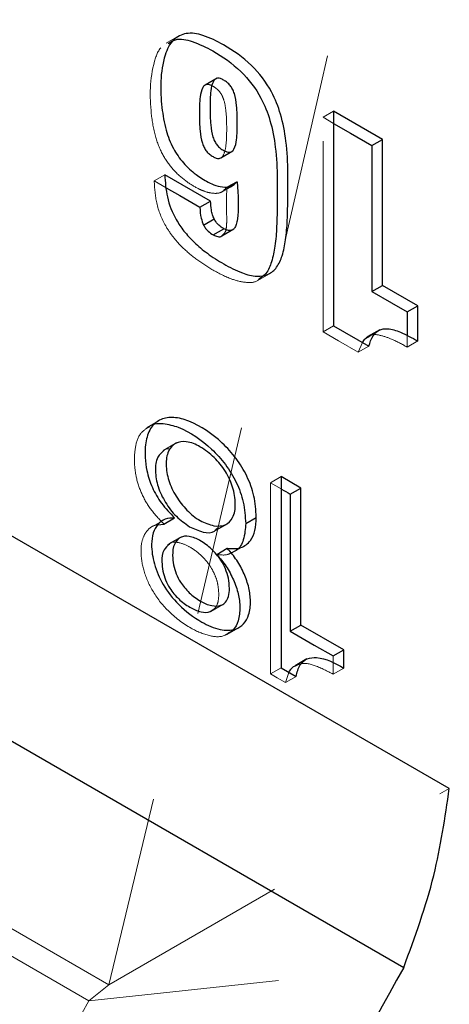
# Model space of a CAD drawing. Header units: inches. Extents: x 0.1 to 87.3, y 0.1 to 33.9.
# Tile 62 of 140: x 36.075 to 36.3, y 7.426 to 7.942. Entities that reach past the tile are written whole.
import ezdxf

# ---------------------------------------------------------------- set-up
doc = ezdxf.new("R2010")
doc.units = ezdxf.units.IN
doc.header["$MEASUREMENT"] = 0
doc.linetypes.add('HIDDEN', pattern=[0.075, 0.05, -0.025])

msp = doc.modelspace()

# ---------------------------------------------------------------- linework, layer by layer
at = {"color": 7, "linetype": 'HIDDEN', "lineweight": 18}
for p, q in [((36.158365, 7.933958), (36.151405, 7.929941)), ((36.158365, 7.933958), (36.151405, 7.929941)), ((36.171734, 7.908023), (36.171038, 7.907622)), ((36.171734, 7.908023), (36.171038, 7.907622)), ((36.23347, 7.891112), (36.239038, 7.894327)), ((36.23347, 7.891112), (36.239038, 7.894327)), ((36.23347, 7.891112), (36.239038, 7.887898)), ((36.23347, 7.778634), (36.23347, 7.891112)), ((36.23347, 7.891112), (36.239038, 7.887898)), ((36.23347, 7.778634), (36.23347, 7.891112)), ((36.179331, 7.869451), (36.180027, 7.869853)), ((36.179331, 7.869451), (36.180027, 7.869853)), ((36.145069, 7.857802), (36.150637, 7.861016)), ((36.145069, 7.857802), (36.150637, 7.861016)), ((36.145069, 7.857802), (36.151429, 7.854131)), ((36.145069, 7.857802), (36.151429, 7.854131)), ((36.180118, 7.851749), (36.187078, 7.855767)), ((36.180118, 7.851749), (36.187078, 7.855767)), ((36.182751, 7.854149), (36.183821, 7.854767)), ((36.182751, 7.854149), (36.183821, 7.854767)), ((36.183029, 7.853989), (36.188597, 7.857203)), ((36.183029, 7.853989), (36.188597, 7.857203)), ((36.179823, 7.828581), (36.180519, 7.828983)), ((36.179823, 7.828581), (36.180519, 7.828983)), ((36.199322, 7.805643), (36.206281, 7.80966)), ((36.199322, 7.805643), (36.206281, 7.80966)), ((36.23347, 7.778634), (36.239038, 7.781848)), ((36.23347, 7.778634), (36.239038, 7.781848)), ((36.256922, 7.776169), (36.256226, 7.775767)), ((36.256922, 7.776169), (36.256226, 7.775767)), ((36.277482, 7.776717), (36.277482, 7.770711)), ((36.277482, 7.776717), (36.277482, 7.770711)), ((36.254179, 7.773108), (36.251894, 7.767998)), ((36.254179, 7.773108), (36.251894, 7.767998)), ((36.251894, 7.767998), (36.257461, 7.771213)), ((36.251894, 7.767998), (36.257461, 7.771213)), ((36.277482, 7.770711), (36.28305, 7.773925)), ((36.277482, 7.770711), (36.28305, 7.773925)), ((36.148137, 7.732571), (36.141177, 7.728552)), ((36.148137, 7.732571), (36.141177, 7.728552)), ((36.156057, 7.720102), (36.149794, 7.716486)), ((36.156057, 7.720102), (36.149794, 7.716486)), ((36.205913, 7.69961), (36.211481, 7.702823)), ((36.205913, 7.69961), (36.211481, 7.702823)), ((36.205913, 7.69961), (36.211481, 7.696395)), ((36.205913, 7.599447), (36.205913, 7.69961)), ((36.205913, 7.69961), (36.211481, 7.696395)), ((36.205913, 7.599447), (36.205913, 7.69961)), ((36.150297, 7.680252), (36.143337, 7.676234)), ((36.150297, 7.680252), (36.143337, 7.676234)), ((36.121407, 7.436558), (35.704179, 7.677419)), ((36.176698, 7.674288), (36.177394, 7.67469)), ((36.176698, 7.674288), (36.177394, 7.67469)), ((36.177247, 7.674902), (36.178681, 7.6763)), ((36.177247, 7.674902), (36.178681, 7.6763)), ((36.152945, 7.66755), (36.152249, 7.667148)), ((36.152945, 7.66755), (36.152249, 7.667148)), ((36.185975, 7.662815), (36.192935, 7.666832)), ((36.185975, 7.662815), (36.192935, 7.666832)), ((35.720061, 7.653721), (36.110793, 7.428156)), ((36.121407, 7.436558), (35.749897, 7.651026)), ((36.174665, 7.632181), (36.180928, 7.635797)), ((36.174665, 7.632181), (36.180928, 7.635797)), ((35.76419, 7.628246), (36.110793, 7.428156)), ((36.183291, 7.62014), (36.190251, 7.624158)), ((36.183291, 7.62014), (36.190251, 7.624158)), ((36.238819, 7.608844), (36.238819, 7.599249)), ((36.238819, 7.608844), (36.238819, 7.599249)), ((36.205913, 7.599447), (36.211481, 7.602661)), ((36.205913, 7.599447), (36.211481, 7.602661)), ((36.218811, 7.603685), (36.218115, 7.603283)), ((36.218811, 7.603685), (36.218115, 7.603283)), ((36.238819, 7.599249), (36.244386, 7.602463)), ((36.238819, 7.599249), (36.244386, 7.602463)), ((36.215326, 7.599628), (36.213864, 7.594857)), ((36.215326, 7.599628), (36.213864, 7.594857)), ((36.213864, 7.594857), (36.219431, 7.598071)), ((36.213864, 7.594857), (36.219431, 7.598071)), ((36.121407, 7.436558), (36.299576, 7.539413)), ((36.121407, 7.436558), (36.299576, 7.539413)), ((36.110793, 7.428156), (36.275754, 7.445649)), ((36.110793, 7.428156), (36.275754, 7.445649)), ((36.110793, 7.428156), (36.121407, 7.436558)), ((36.110793, 7.428156), (36.121407, 7.436558))]:
    msp.add_line(p, q, dxfattribs=at)
at = {"color": 7, "linetype": 'Continuous', "lineweight": 25}
for p, q in [((36.177998, 7.911639), (36.171734, 7.908023)), ((36.177998, 7.911639), (36.171734, 7.908023)), ((36.239038, 7.894327), (36.239038, 7.781848)), ((36.264626, 7.879555), (36.239038, 7.894327)), ((36.239038, 7.894327), (36.239038, 7.781848)), ((36.264626, 7.879555), (36.239038, 7.894327)), ((36.259058, 7.87634), (36.264626, 7.879555)), ((36.259058, 7.87634), (36.264626, 7.879555)), ((36.264626, 7.802979), (36.264626, 7.879555)), ((36.264626, 7.802979), (36.264626, 7.879555)), ((36.259058, 7.87634), (36.259058, 7.799765)), ((36.259058, 7.87634), (36.259058, 7.799765)), ((36.180027, 7.869853), (36.186291, 7.873469)), ((36.180027, 7.869853), (36.186291, 7.873469)), ((36.174576, 7.847197), (36.150637, 7.861016)), ((36.174576, 7.847197), (36.150637, 7.861016)), ((36.183821, 7.854767), (36.188319, 7.857364)), ((36.183821, 7.854767), (36.188319, 7.857364)), ((36.188319, 7.857364), (36.188597, 7.857203)), ((36.188319, 7.857364), (36.188597, 7.857203)), ((36.169008, 7.843983), (36.174576, 7.847197)), ((36.169008, 7.843983), (36.174576, 7.847197)), ((36.170935, 7.834605), (36.176503, 7.837819)), ((36.170935, 7.834605), (36.176503, 7.837819)), ((36.176028, 7.829439), (36.181596, 7.832654)), ((36.176028, 7.829439), (36.181596, 7.832654)), ((36.180519, 7.828983), (36.186783, 7.832598)), ((36.180519, 7.828983), (36.186783, 7.832598)), ((36.259058, 7.799765), (36.264626, 7.802979)), ((36.259058, 7.799765), (36.264626, 7.802979)), ((36.28305, 7.792344), (36.264626, 7.802979)), ((36.28305, 7.792344), (36.264626, 7.802979)), ((36.277482, 7.789129), (36.28305, 7.792344)), ((36.277482, 7.789129), (36.28305, 7.792344)), ((36.28305, 7.773925), (36.28305, 7.792344)), ((36.28305, 7.773925), (36.28305, 7.792344)), ((36.277482, 7.789129), (36.277482, 7.776717)), ((36.277482, 7.789129), (36.277482, 7.776717)), ((36.239038, 7.781848), (36.257461, 7.771213)), ((36.239038, 7.781848), (36.257461, 7.771213)), ((36.299576, 7.539413), (35.882348, 7.780273)), ((36.263186, 7.779784), (36.256922, 7.776169)), ((36.263186, 7.779784), (36.256922, 7.776169)), ((36.156753, 7.720504), (36.156057, 7.720102)), ((36.156753, 7.720504), (36.156057, 7.720102)), ((36.299576, 7.539413), (35.99567, 7.714853)), ((36.211481, 7.702823), (36.211481, 7.602661)), ((36.221877, 7.696822), (36.211481, 7.702823)), ((36.211481, 7.702823), (36.211481, 7.602661)), ((36.221877, 7.696822), (36.211481, 7.702823)), ((36.216309, 7.693608), (36.221877, 7.696822)), ((36.216309, 7.693608), (36.221877, 7.696822)), ((36.216309, 7.693608), (36.216309, 7.621838)), ((36.216309, 7.693608), (36.216309, 7.621838)), ((36.221877, 7.625053), (36.221877, 7.696822)), ((36.221877, 7.625053), (36.221877, 7.696822)), ((36.146921, 7.677492), (36.150152, 7.67798)), ((36.146921, 7.677492), (36.150152, 7.67798)), ((36.150152, 7.67798), (36.15572, 7.681194)), ((36.150152, 7.67798), (36.15572, 7.681194)), ((36.177394, 7.67469), (36.183658, 7.678306)), ((36.177394, 7.67469), (36.183658, 7.678306)), ((36.192975, 7.678258), (36.198543, 7.681472)), ((36.192975, 7.678258), (36.198543, 7.681472)), ((36.159209, 7.671166), (36.152945, 7.66755)), ((36.159209, 7.671166), (36.152945, 7.66755)), ((36.177802, 7.662018), (36.18337, 7.665233)), ((36.177802, 7.662018), (36.18337, 7.665233)), ((35.924161, 7.648619), (36.275754, 7.445649)), ((35.94408, 7.637119), (36.275754, 7.445649)), ((36.180928, 7.635797), (36.181624, 7.636199)), ((36.180928, 7.635797), (36.181624, 7.636199)), ((36.216309, 7.621838), (36.221877, 7.625053)), ((36.216309, 7.621838), (36.221877, 7.625053)), ((36.244386, 7.612058), (36.221877, 7.625053)), ((36.244386, 7.612058), (36.221877, 7.625053)), ((36.238819, 7.608844), (36.244386, 7.612058)), ((36.238819, 7.608844), (36.244386, 7.612058)), ((36.244386, 7.602463), (36.244386, 7.612058)), ((36.244386, 7.602463), (36.244386, 7.612058)), ((36.225075, 7.607301), (36.218811, 7.603685)), ((36.225075, 7.607301), (36.218811, 7.603685)), ((36.211481, 7.602661), (36.219431, 7.598071)), ((36.211481, 7.602661), (36.219431, 7.598071))]:
    msp.add_line(p, q, dxfattribs=at)
at = {"color": 7, "linetype": 'Continuous', "lineweight": 25, "flags": 128}
for points in [[(36.239038, 7.887898), (36.247796, 7.882842), (36.259058, 7.87634)], [(36.239038, 7.887898), (36.247796, 7.882842), (36.259058, 7.87634)], [(36.151429, 7.854131), (36.158475, 7.850063), (36.169008, 7.843983)], [(36.151429, 7.854131), (36.158475, 7.850063), (36.169008, 7.843983)], [(36.259058, 7.799765), (36.269372, 7.793811), (36.277482, 7.789129)], [(36.259058, 7.799765), (36.269372, 7.793811), (36.277482, 7.789129)], [(36.216309, 7.621838), (36.228918, 7.61456), (36.238819, 7.608844)], [(36.216309, 7.621838), (36.228918, 7.61456), (36.238819, 7.608844)]]:
    msp.add_lwpolyline(points, dxfattribs=at)
at = {"color": 7, "linetype": 'HIDDEN', "lineweight": 18, "flags": 128}
for points in [[(36.251894, 7.767998), (36.241576, 7.773955), (36.23347, 7.778634)], [(36.251894, 7.767998), (36.241576, 7.773955), (36.23347, 7.778634)], [(36.213864, 7.594857), (36.209411, 7.597428), (36.205913, 7.599447)], [(36.213864, 7.594857), (36.209411, 7.597428), (36.205913, 7.599447)]]:
    msp.add_lwpolyline(points, dxfattribs=at)
at = {"color": 7, "linetype": 'HIDDEN', "lineweight": 18}
for centre, radius, start, end in [((0.191407, 16.142919), 36.969794, 346.3789435, 350.3762457), ((0.191407, 16.142919), 36.969794, 346.3789435, 350.3762457), ((70.032725, -11.365395), 38.780086, 151.0125122, 151.3785147), ((70.032725, -11.365395), 38.780086, 151.0125122, 151.3785147)]:
    msp.add_arc(centre, radius, start, end, dxfattribs=at)
at = {"color": 7, "linetype": 'Continuous', "lineweight": 25}
msp.add_arc((70.211381, -11.355383), 38.79569, 151.0126508, 151.3785069, dxfattribs=at)
msp.add_arc((70.211381, -11.355383), 38.79569, 151.0126508, 151.3785069, dxfattribs=at)
for points, knots in [([(36.150637, 7.861016), (36.150885, 7.857117), (36.151405, 7.848929), (36.155446, 7.838933), (36.160684, 7.831189), (36.166147, 7.825244), (36.17313, 7.819458), (36.181561, 7.814031), (36.190187, 7.809627), (36.198224, 7.80738), (36.204978, 7.808264), (36.209729, 7.81257), (36.21248, 7.819057), (36.214116, 7.827432), (36.214907, 7.83773), (36.215027, 7.847566), (36.215009, 7.854987), (36.21501, 7.858816), (36.21501, 7.860501), (36.21501, 7.861242), (36.21501, 7.861568), (36.21501, 7.861711), (36.21501, 7.861775), (36.21501, 7.861802), (36.21501, 7.861814), (36.21501, 7.86182), (36.21501, 7.867442), (36.21453, 7.877861), (36.211791, 7.892262), (36.206363, 7.906138), (36.196418, 7.919165), (36.183298, 7.928354), (36.171734, 7.934113), (36.162199, 7.935954), (36.154075, 7.931913), (36.147985, 7.917849), (36.148152, 7.901293), (36.15077, 7.884834), (36.154641, 7.874934), (36.160063, 7.867037), (36.166482, 7.861266), (36.172325, 7.857509), (36.177461, 7.855235), (36.181677, 7.854286), (36.185973, 7.854611), (36.187575, 7.856491), (36.188319, 7.857364)], [0, 0, 0, 0, 0.0335478, 0.0704408, 0.0911241, 0.1140203, 0.1397907, 0.1691247, 0.2003346, 0.2230624, 0.2402386, 0.2564199, 0.2757521, 0.3000877, 0.3298056, 0.3646924, 0.3849053, 0.3937993, 0.3977117, 0.3994335, 0.4001907, 0.4005246, 0.4006713, 0.4007354, 0.400764, 0.4007758, 0.400786, 0.4492449, 0.4904681, 0.5266651, 0.5768557, 0.6291967, 0.6632205, 0.6884536, 0.7096489, 0.7356076, 0.8149427, 0.849477, 0.8790837, 0.905763, 0.9313288, 0.9529774, 0.9654854, 0.9794419, 0.9904538, 1, 1, 1, 1]), ([(36.150637, 7.861016), (36.150885, 7.857117), (36.151405, 7.848929), (36.155446, 7.838933), (36.160684, 7.831189), (36.166147, 7.825244), (36.17313, 7.819458), (36.181561, 7.814031), (36.190187, 7.809627), (36.198224, 7.80738), (36.204978, 7.808264), (36.209729, 7.81257), (36.21248, 7.819057), (36.214116, 7.827432), (36.214907, 7.83773), (36.215027, 7.847566), (36.215009, 7.854987), (36.21501, 7.858816), (36.21501, 7.860501), (36.21501, 7.861242), (36.21501, 7.861568), (36.21501, 7.861711), (36.21501, 7.861775), (36.21501, 7.861802), (36.21501, 7.861814), (36.21501, 7.86182), (36.21501, 7.867442), (36.21453, 7.877861), (36.211791, 7.892262), (36.206363, 7.906138), (36.196418, 7.919165), (36.183298, 7.928354), (36.171734, 7.934113), (36.162199, 7.935954), (36.154075, 7.931913), (36.147985, 7.917849), (36.148152, 7.901293), (36.15077, 7.884834), (36.154641, 7.874934), (36.160063, 7.867037), (36.166482, 7.861266), (36.172325, 7.857509), (36.177461, 7.855235), (36.181677, 7.854286), (36.185973, 7.854611), (36.187575, 7.856491), (36.188319, 7.857364)], [0, 0, 0, 0, 0.0335478, 0.0704408, 0.0911241, 0.1140203, 0.1397907, 0.1691247, 0.2003346, 0.2230624, 0.2402386, 0.2564199, 0.2757521, 0.3000877, 0.3298056, 0.3646924, 0.3849053, 0.3937993, 0.3977117, 0.3994335, 0.4001907, 0.4005246, 0.4006713, 0.4007354, 0.400764, 0.4007758, 0.400786, 0.4492449, 0.4904681, 0.5266651, 0.5768557, 0.6291967, 0.6632205, 0.6884536, 0.7096489, 0.7356076, 0.8149427, 0.849477, 0.8790837, 0.905763, 0.9313288, 0.9529774, 0.9654854, 0.9794419, 0.9904538, 1, 1, 1, 1]), ([(36.152391, 7.929816), (36.153644, 7.930589), (36.157449, 7.932935), (36.166271, 7.930713), (36.177679, 7.92523), (36.190866, 7.915924), (36.200793, 7.902929), (36.206224, 7.889047), (36.208962, 7.874647), (36.209443, 7.864216), (36.209442, 7.858574), (36.209442, 7.858534), (36.209442, 7.858474), (36.209442, 7.858368), (36.209442, 7.858178), (36.209442, 7.857838), (36.209442, 7.857233), (36.209442, 7.856151), (36.209442, 7.854218), (36.209441, 7.850768), (36.209456, 7.843849), (36.209333, 7.834525), (36.208564, 7.82419), (36.206869, 7.815917), (36.204385, 7.809431), (36.201225, 7.80715), (36.199913, 7.806202)], [0, 0, 0, 0, 0.0270238, 0.082101, 0.1563659, 0.2706125, 0.3801653, 0.4591739, 0.5491532, 0.6549263, 0.6551655, 0.6553533, 0.6556882, 0.6562882, 0.6573557, 0.6592661, 0.6626746, 0.6687592, 0.6796326, 0.6990457, 0.7337089, 0.809854, 0.874724, 0.9278422, 0.9700393, 1, 1, 1, 1]), ([(36.152391, 7.929816), (36.153644, 7.930589), (36.157449, 7.932935), (36.166271, 7.930713), (36.177679, 7.92523), (36.190866, 7.915924), (36.200793, 7.902929), (36.206224, 7.889047), (36.208962, 7.874647), (36.209443, 7.864216), (36.209442, 7.858574), (36.209442, 7.858534), (36.209442, 7.858474), (36.209442, 7.858368), (36.209442, 7.858178), (36.209442, 7.857838), (36.209442, 7.857233), (36.209442, 7.856151), (36.209442, 7.854218), (36.209441, 7.850768), (36.209456, 7.843849), (36.209333, 7.834525), (36.208564, 7.82419), (36.206869, 7.815917), (36.204385, 7.809431), (36.201225, 7.80715), (36.199913, 7.806202)], [0, 0, 0, 0, 0.0270238, 0.082101, 0.1563659, 0.2706125, 0.3801653, 0.4591739, 0.5491532, 0.6549263, 0.6551655, 0.6553533, 0.6556882, 0.6562882, 0.6573557, 0.6592661, 0.6626746, 0.6687592, 0.6796326, 0.6990457, 0.7337089, 0.809854, 0.874724, 0.9278422, 0.9700393, 1, 1, 1, 1]), ([(36.183145, 7.872946), (36.182575, 7.873187), (36.181314, 7.873717), (36.17959, 7.874925), (36.177995, 7.876491), (36.176724, 7.878454), (36.175322, 7.881951), (36.174414, 7.887996), (36.174214, 7.896136), (36.17445, 7.903754), (36.175304, 7.908938), (36.176917, 7.911154), (36.178355, 7.911687), (36.179925, 7.911386), (36.181591, 7.910553), (36.183333, 7.909383), (36.184919, 7.907808), (36.186186, 7.90585), (36.187582, 7.902352), (36.188482, 7.896305), (36.18868, 7.888164), (36.188446, 7.880551), (36.187589, 7.875367), (36.185987, 7.87316), (36.184547, 7.872606), (36.18363, 7.872829), (36.183145, 7.872946)], [0, 0, 0, 0, 0.020651, 0.0456434, 0.0698387, 0.0950397, 0.1232033, 0.1952453, 0.2976876, 0.3951182, 0.4516333, 0.4690352, 0.4837039, 0.5001445, 0.5209159, 0.5458564, 0.5699974, 0.5951528, 0.6232786, 0.6953241, 0.7978696, 0.8951824, 0.9516378, 0.9690204, 0.9836448, 1, 1, 1, 1]), ([(36.183145, 7.872946), (36.182575, 7.873187), (36.181314, 7.873717), (36.17959, 7.874925), (36.177995, 7.876491), (36.176724, 7.878454), (36.175322, 7.881951), (36.174414, 7.887996), (36.174214, 7.896136), (36.17445, 7.903754), (36.175304, 7.908938), (36.176917, 7.911154), (36.178355, 7.911687), (36.179925, 7.911386), (36.181591, 7.910553), (36.183333, 7.909383), (36.184919, 7.907808), (36.186186, 7.90585), (36.187582, 7.902352), (36.188482, 7.896305), (36.18868, 7.888164), (36.188446, 7.880551), (36.187589, 7.875367), (36.185987, 7.87316), (36.184547, 7.872606), (36.18363, 7.872829), (36.183145, 7.872946)], [0, 0, 0, 0, 0.020651, 0.0456434, 0.0698387, 0.0950397, 0.1232033, 0.1952453, 0.2976876, 0.3951182, 0.4516333, 0.4690352, 0.4837039, 0.5001445, 0.5209159, 0.5458564, 0.5699974, 0.5951528, 0.6232786, 0.6953241, 0.7978696, 0.8951824, 0.9516378, 0.9690204, 0.9836448, 1, 1, 1, 1]), ([(36.171761, 7.907971), (36.171674, 7.907942), (36.171091, 7.907746), (36.169802, 7.905586), (36.168838, 7.900634), (36.168662, 7.89289), (36.168843, 7.884787), (36.169755, 7.878737), (36.171156, 7.875238), (36.17243, 7.873283), (36.174012, 7.87169), (36.17526, 7.870905), (36.175894, 7.870505)], [0, 0, 0, 0, 0.0066844, 0.045235, 0.1704201, 0.3862748, 0.6132174, 0.7728136, 0.8352051, 0.8910334, 0.9446338, 1, 1, 1, 1]), ([(36.171761, 7.907971), (36.171674, 7.907942), (36.171091, 7.907746), (36.169802, 7.905586), (36.168838, 7.900634), (36.168662, 7.89289), (36.168843, 7.884787), (36.169755, 7.878737), (36.171156, 7.875238), (36.17243, 7.873283), (36.174012, 7.87169), (36.17526, 7.870905), (36.175894, 7.870505)], [0, 0, 0, 0, 0.0066844, 0.045235, 0.1704201, 0.3862748, 0.6132174, 0.7728136, 0.8352051, 0.8910334, 0.9446338, 1, 1, 1, 1]), ([(36.175894, 7.870505), (36.176437, 7.870221), (36.17741, 7.869712), (36.178916, 7.869379), (36.179683, 7.869752), (36.18, 7.869906)], [0, 0, 0, 0, 0.42537169, 0.7623197, 1, 1, 1, 1]), ([(36.175894, 7.870505), (36.176437, 7.870221), (36.17741, 7.869712), (36.178916, 7.869379), (36.179683, 7.869752), (36.18, 7.869906)], [0, 0, 0, 0, 0.42537169, 0.7623197, 1, 1, 1, 1]), ([(36.188597, 7.857203), (36.189062, 7.850411), (36.189589, 7.84272), (36.188026, 7.834495), (36.186899, 7.832615), (36.185248, 7.831698), (36.183351, 7.831776), (36.182213, 7.832345), (36.181596, 7.832654)], [0, 0, 0, 0, 0.6666604, 0.7548216, 0.820621, 0.875449, 0.9324069, 1, 1, 1, 1]), ([(36.188597, 7.857203), (36.189062, 7.850411), (36.189589, 7.84272), (36.188026, 7.834495), (36.186899, 7.832615), (36.185248, 7.831698), (36.183351, 7.831776), (36.182213, 7.832345), (36.181596, 7.832654)], [0, 0, 0, 0, 0.6666604, 0.7548216, 0.820621, 0.875449, 0.9324069, 1, 1, 1, 1]), ([(36.169008, 7.843983), (36.169105, 7.842029), (36.169265, 7.838792), (36.170461, 7.835794), (36.170935, 7.834605)], [0, 0, 0, 0, 0.6037225, 1, 1, 1, 1]), ([(36.169008, 7.843983), (36.169105, 7.842029), (36.169265, 7.838792), (36.170461, 7.835794), (36.170935, 7.834605)], [0, 0, 0, 0, 0.6037225, 1, 1, 1, 1]), ([(36.176503, 7.837819), (36.176185, 7.838547), (36.175522, 7.840065), (36.174818, 7.843219), (36.174671, 7.845638), (36.174576, 7.847197)], [0, 0, 0, 0, 0.2467125, 0.5144792, 1, 1, 1, 1]), ([(36.176503, 7.837819), (36.176185, 7.838547), (36.175522, 7.840065), (36.174818, 7.843219), (36.174671, 7.845638), (36.174576, 7.847197)], [0, 0, 0, 0, 0.2467125, 0.5144792, 1, 1, 1, 1]), ([(36.181596, 7.832654), (36.180981, 7.833036), (36.179791, 7.833777), (36.177935, 7.835417), (36.177044, 7.836911), (36.176503, 7.837819)], [0, 0, 0, 0, 0.2953727, 0.5718447, 1, 1, 1, 1]), ([(36.181596, 7.832654), (36.180981, 7.833036), (36.179791, 7.833777), (36.177935, 7.835417), (36.177044, 7.836911), (36.176503, 7.837819)], [0, 0, 0, 0, 0.2953727, 0.5718447, 1, 1, 1, 1]), ([(36.170935, 7.834605), (36.171264, 7.834016), (36.171916, 7.832844), (36.173587, 7.831013), (36.175088, 7.830045), (36.176028, 7.829439)], [0, 0, 0, 0, 0.27449446, 0.54582701, 1, 1, 1, 1]), ([(36.170935, 7.834605), (36.171264, 7.834016), (36.171916, 7.832844), (36.173587, 7.831013), (36.175088, 7.830045), (36.176028, 7.829439)], [0, 0, 0, 0, 0.27449446, 0.54582701, 1, 1, 1, 1]), ([(36.176028, 7.829439), (36.176777, 7.829089), (36.178148, 7.828448), (36.180033, 7.828458), (36.180512, 7.828983), (36.180516, 7.828987)], [0, 0, 0, 0, 0.54440482, 0.99642753, 1, 1, 1, 1]), ([(36.176028, 7.829439), (36.176777, 7.829089), (36.178148, 7.828448), (36.180033, 7.828458), (36.180512, 7.828983), (36.180516, 7.828987)], [0, 0, 0, 0, 0.54440482, 0.99642753, 1, 1, 1, 1]), ([(36.257136, 7.77582), (36.256136, 7.775366), (36.254793, 7.774758), (36.254304, 7.773442), (36.254179, 7.773108)], [0, 0, 0, 0, 0.7455302, 1, 1, 1, 1]), ([(36.257136, 7.77582), (36.256136, 7.775366), (36.254793, 7.774758), (36.254304, 7.773442), (36.254179, 7.773108)], [0, 0, 0, 0, 0.7455302, 1, 1, 1, 1]), ([(36.257461, 7.771213), (36.258044, 7.77307), (36.259062, 7.776317), (36.262608, 7.780041), (36.268123, 7.780676), (36.275021, 7.778283), (36.28007, 7.775542), (36.28305, 7.773925)], [0, 0, 0, 0, 0.1829017, 0.319642, 0.4567632, 0.6794252, 1, 1, 1, 1]), ([(36.257461, 7.771213), (36.258044, 7.77307), (36.259062, 7.776317), (36.262608, 7.780041), (36.268123, 7.780676), (36.275021, 7.778283), (36.28007, 7.775542), (36.28305, 7.773925)], [0, 0, 0, 0, 0.1829017, 0.319642, 0.4567632, 0.6794252, 1, 1, 1, 1]), ([(36.198543, 7.681472), (36.19829, 7.685229), (36.197792, 7.692649), (36.193916, 7.703122), (36.188235, 7.712519), (36.178637, 7.723071), (36.167434, 7.730936), (36.15585, 7.734226), (36.148519, 7.733442), (36.14292, 7.728747), (36.140396, 7.721273), (36.140113, 7.71342), (36.141153, 7.705122), (36.143861, 7.69693), (36.148741, 7.68845), (36.15334, 7.683668), (36.15572, 7.681194)], [0, 0, 0, 0, 0.0811142, 0.1602155, 0.2388254, 0.3174525, 0.4681393, 0.5269941, 0.5752558, 0.6211149, 0.6765558, 0.7405472, 0.7903089, 0.8568535, 0.9259369, 1, 1, 1, 1]), ([(36.198543, 7.681472), (36.19829, 7.685229), (36.197792, 7.692649), (36.193916, 7.703122), (36.188235, 7.712519), (36.178637, 7.723071), (36.167434, 7.730936), (36.15585, 7.734226), (36.148519, 7.733442), (36.14292, 7.728747), (36.140396, 7.721273), (36.140113, 7.71342), (36.141153, 7.705122), (36.143861, 7.69693), (36.148741, 7.68845), (36.15334, 7.683668), (36.15572, 7.681194)], [0, 0, 0, 0, 0.0811142, 0.1602155, 0.2388254, 0.3174525, 0.4681393, 0.5269941, 0.5752558, 0.6211149, 0.6765558, 0.7405472, 0.7903089, 0.8568535, 0.9259369, 1, 1, 1, 1]), ([(36.142037, 7.728702), (36.142381, 7.729007), (36.144408, 7.730806), (36.150413, 7.730821), (36.161759, 7.727878), (36.173088, 7.719829), (36.182663, 7.70931), (36.18835, 7.699906), (36.192224, 7.689435), (36.192722, 7.682015), (36.192975, 7.678258)], [0, 0, 0, 0, 0.0168429, 0.099326, 0.1999132, 0.4574486, 0.5918285, 0.7261726, 0.8613696, 1, 1, 1, 1]), ([(36.142037, 7.728702), (36.142381, 7.729007), (36.144408, 7.730806), (36.150413, 7.730821), (36.161759, 7.727878), (36.173088, 7.719829), (36.182663, 7.70931), (36.18835, 7.699906), (36.192224, 7.689435), (36.192722, 7.682015), (36.192975, 7.678258)], [0, 0, 0, 0, 0.0168429, 0.099326, 0.1999132, 0.4574486, 0.5918285, 0.7261726, 0.8613696, 1, 1, 1, 1]), ([(36.176373, 7.677003), (36.173898, 7.67779), (36.168607, 7.679473), (36.161908, 7.685141), (36.15632, 7.692289), (36.152419, 7.700461), (36.150932, 7.708659), (36.151801, 7.715844), (36.155979, 7.720946), (36.162709, 7.721549), (36.16971, 7.718401), (36.176724, 7.713067), (36.182621, 7.705826), (36.186556, 7.697446), (36.187892, 7.689039), (36.187065, 7.681626), (36.182348, 7.676655), (36.178412, 7.676884), (36.176373, 7.677003)], [0, 0, 0, 0, 0.06206098, 0.13269263, 0.20683141, 0.28002201, 0.34832146, 0.40551801, 0.44942321, 0.49494661, 0.55623973, 0.63113184, 0.70570742, 0.77909921, 0.85129462, 0.90920145, 0.95298375, 1, 1, 1, 1]), ([(36.176373, 7.677003), (36.173898, 7.67779), (36.168607, 7.679473), (36.161908, 7.685141), (36.15632, 7.692289), (36.152419, 7.700461), (36.150932, 7.708659), (36.151801, 7.715844), (36.155979, 7.720946), (36.162709, 7.721549), (36.16971, 7.718401), (36.176724, 7.713067), (36.182621, 7.705826), (36.186556, 7.697446), (36.187892, 7.689039), (36.187065, 7.681626), (36.182348, 7.676655), (36.178412, 7.676884), (36.176373, 7.677003)], [0, 0, 0, 0, 0.06206098, 0.13269263, 0.20683141, 0.28002201, 0.34832146, 0.40551801, 0.44942321, 0.49494661, 0.55623973, 0.63113184, 0.70570742, 0.77909921, 0.85129462, 0.90920145, 0.95298375, 1, 1, 1, 1]), ([(36.15054, 7.716819), (36.149216, 7.715621), (36.146082, 7.712784), (36.145417, 7.705358), (36.14683, 7.697264), (36.150778, 7.689109), (36.15626, 7.681772), (36.161192, 7.678281), (36.163598, 7.676578)], [0, 0, 0, 0, 0.1085582, 0.257013, 0.4342855, 0.6242531, 0.8166818, 1, 1, 1, 1]), ([(36.15054, 7.716819), (36.149216, 7.715621), (36.146082, 7.712784), (36.145417, 7.705358), (36.14683, 7.697264), (36.150778, 7.689109), (36.15626, 7.681772), (36.161192, 7.678281), (36.163598, 7.676578)], [0, 0, 0, 0, 0.1085582, 0.257013, 0.4342855, 0.6242531, 0.8166818, 1, 1, 1, 1]), ([(36.211481, 7.696395), (36.211565, 7.696346), (36.213174, 7.695415), (36.214784, 7.694487), (36.216309, 7.693608)], [0, 0, 0, 0, 0.0527296, 1, 1, 1, 1]), ([(36.211481, 7.696395), (36.211565, 7.696346), (36.213174, 7.695415), (36.214784, 7.694487), (36.216309, 7.693608)], [0, 0, 0, 0, 0.0527296, 1, 1, 1, 1]), ([(36.15572, 7.681194), (36.154049, 7.681112), (36.150801, 7.680952), (36.146672, 7.677877), (36.144184, 7.673097), (36.143376, 7.665896), (36.144887, 7.656537), (36.149555, 7.645581), (36.157941, 7.634896), (36.168397, 7.626994), (36.178683, 7.6223), (36.186905, 7.621963), (36.19235, 7.625427), (36.195066, 7.630827), (36.195764, 7.637473), (36.194807, 7.644815), (36.192271, 7.652068), (36.188556, 7.659127), (36.185093, 7.663204), (36.18337, 7.665233)], [0, 0, 0, 0, 0.0356176, 0.0692601, 0.1060256, 0.1497904, 0.2242449, 0.3094818, 0.405758, 0.5158015, 0.5907608, 0.6495859, 0.6848443, 0.7245918, 0.7762719, 0.8280044, 0.8841602, 0.9423615, 1, 1, 1, 1]), ([(36.15572, 7.681194), (36.154049, 7.681112), (36.150801, 7.680952), (36.146672, 7.677877), (36.144184, 7.673097), (36.143376, 7.665896), (36.144887, 7.656537), (36.149555, 7.645581), (36.157941, 7.634896), (36.168397, 7.626994), (36.178683, 7.6223), (36.186905, 7.621963), (36.19235, 7.625427), (36.195066, 7.630827), (36.195764, 7.637473), (36.194807, 7.644815), (36.192271, 7.652068), (36.188556, 7.659127), (36.185093, 7.663204), (36.18337, 7.665233)], [0, 0, 0, 0, 0.0356176, 0.0692601, 0.1060256, 0.1497904, 0.2242449, 0.3094818, 0.405758, 0.5158015, 0.5907608, 0.6495859, 0.6848443, 0.7245918, 0.7762719, 0.8280044, 0.8841602, 0.9423615, 1, 1, 1, 1]), ([(36.18337, 7.665233), (36.185812, 7.66505), (36.190391, 7.664709), (36.195798, 7.668929), (36.198209, 7.6749), (36.198424, 7.679129), (36.198543, 7.681472)], [0, 0, 0, 0, 0.27381774, 0.51353324, 0.73037899, 1, 1, 1, 1]), ([(36.18337, 7.665233), (36.185812, 7.66505), (36.190391, 7.664709), (36.195798, 7.668929), (36.198209, 7.6749), (36.198424, 7.679129), (36.198543, 7.681472)], [0, 0, 0, 0, 0.27381774, 0.51353324, 0.73037899, 1, 1, 1, 1]), ([(36.192975, 7.678258), (36.192788, 7.675415), (36.192457, 7.670379), (36.189632, 7.66474), (36.187052, 7.663666), (36.186543, 7.663454)], [0, 0, 0, 0, 0.5100231, 0.9032906, 1, 1, 1, 1]), ([(36.192975, 7.678258), (36.192788, 7.675415), (36.192457, 7.670379), (36.189632, 7.66474), (36.187052, 7.663666), (36.186543, 7.663454)], [0, 0, 0, 0, 0.5100231, 0.9032906, 1, 1, 1, 1]), ([(36.163598, 7.676578), (36.165851, 7.6755), (36.169809, 7.673604), (36.175495, 7.673053), (36.177049, 7.674694), (36.177247, 7.674902)], [0, 0, 0, 0, 0.53541305, 0.94102101, 1, 1, 1, 1]), ([(36.163598, 7.676578), (36.165851, 7.6755), (36.169809, 7.673604), (36.175495, 7.673053), (36.177049, 7.674694), (36.177247, 7.674902)], [0, 0, 0, 0, 0.53541305, 0.94102101, 1, 1, 1, 1]), ([(36.153015, 7.667455), (36.151961, 7.666503), (36.14931, 7.664107), (36.149013, 7.658572), (36.149469, 7.65331), (36.150925, 7.648603), (36.153539, 7.643573), (36.157698, 7.638549), (36.163376, 7.634302), (36.168898, 7.631885), (36.173432, 7.631335), (36.175001, 7.632521), (36.175273, 7.632726)], [0, 0, 0, 0, 0.0799218, 0.2012006, 0.2964104, 0.3900586, 0.4834019, 0.623749, 0.764705, 0.8872276, 0.9804442, 1, 1, 1, 1]), ([(36.153015, 7.667455), (36.151961, 7.666503), (36.14931, 7.664107), (36.149013, 7.658572), (36.149469, 7.65331), (36.150925, 7.648603), (36.153539, 7.643573), (36.157698, 7.638549), (36.163376, 7.634302), (36.168898, 7.631885), (36.173432, 7.631335), (36.175001, 7.632521), (36.175273, 7.632726)], [0, 0, 0, 0, 0.0799218, 0.2012006, 0.2964104, 0.3900586, 0.4834019, 0.623749, 0.764705, 0.8872276, 0.9804442, 1, 1, 1, 1]), ([(36.183925, 7.649579), (36.184189, 7.647805), (36.184666, 7.644597), (36.184237, 7.640223), (36.182704, 7.636931), (36.179516, 7.634755), (36.174545, 7.634974), (36.168916, 7.63756), (36.163273, 7.641751), (36.159107, 7.646788), (36.156491, 7.65182), (36.155045, 7.656511), (36.154547, 7.661844), (36.155027, 7.667199), (36.158541, 7.671543), (36.164014, 7.671796), (36.169563, 7.669221), (36.175291, 7.665011), (36.179685, 7.659838), (36.182581, 7.654576), (36.183475, 7.651253), (36.183925, 7.649579)], [0, 0, 0, 0, 0.0520719, 0.0941752, 0.1263439, 0.1543752, 0.201207, 0.2627621, 0.333578, 0.4040881, 0.4509835, 0.4980321, 0.5458652, 0.6067954, 0.6503028, 0.6946546, 0.7538401, 0.8265445, 0.9001384, 0.9496697, 1, 1, 1, 1]), ([(36.183925, 7.649579), (36.184189, 7.647805), (36.184666, 7.644597), (36.184237, 7.640223), (36.182704, 7.636931), (36.179516, 7.634755), (36.174545, 7.634974), (36.168916, 7.63756), (36.163273, 7.641751), (36.159107, 7.646788), (36.156491, 7.65182), (36.155045, 7.656511), (36.154547, 7.661844), (36.155027, 7.667199), (36.158541, 7.671543), (36.164014, 7.671796), (36.169563, 7.669221), (36.175291, 7.665011), (36.179685, 7.659838), (36.182581, 7.654576), (36.183475, 7.651253), (36.183925, 7.649579)], [0, 0, 0, 0, 0.0520719, 0.0941752, 0.1263439, 0.1543752, 0.201207, 0.2627621, 0.333578, 0.4040881, 0.4509835, 0.4980321, 0.5458652, 0.6067954, 0.6503028, 0.6946546, 0.7538401, 0.8265445, 0.9001384, 0.9496697, 1, 1, 1, 1]), ([(36.177802, 7.662018), (36.179525, 7.65999), (36.182988, 7.655913), (36.186704, 7.648852), (36.189235, 7.641608), (36.190212, 7.634234), (36.189446, 7.627698), (36.187203, 7.622627), (36.184703, 7.621264), (36.183837, 7.620792)], [0, 0, 0, 0, 0.171428, 0.3445301, 0.5115364, 0.6654115, 0.8191181, 0.9373349, 1, 1, 1, 1]), ([(36.177802, 7.662018), (36.179525, 7.65999), (36.182988, 7.655913), (36.186704, 7.648852), (36.189235, 7.641608), (36.190212, 7.634234), (36.189446, 7.627698), (36.187203, 7.622627), (36.184703, 7.621264), (36.183837, 7.620792)], [0, 0, 0, 0, 0.171428, 0.3445301, 0.5115364, 0.6654115, 0.8191181, 0.9373349, 1, 1, 1, 1]), ([(36.219431, 7.598071), (36.219909, 7.600211), (36.220741, 7.603941), (36.225006, 7.607835), (36.233726, 7.608466), (36.239781, 7.605056), (36.244386, 7.602463)], [0, 0, 0, 0, 0.204799, 0.3568963, 0.510935, 1, 1, 1, 1]), ([(36.219431, 7.598071), (36.219909, 7.600211), (36.220741, 7.603941), (36.225006, 7.607835), (36.233726, 7.608466), (36.239781, 7.605056), (36.244386, 7.602463)], [0, 0, 0, 0, 0.204799, 0.3568963, 0.510935, 1, 1, 1, 1]), ([(36.218896, 7.603526), (36.21856, 7.603388), (36.216978, 7.602741), (36.215763, 7.6011), (36.215353, 7.59972), (36.215326, 7.599628)], [0, 0, 0, 0, 0.2010602, 0.9465885, 1, 1, 1, 1]), ([(36.218896, 7.603526), (36.21856, 7.603388), (36.216978, 7.602741), (36.215763, 7.6011), (36.215353, 7.59972), (36.215326, 7.599628)], [0, 0, 0, 0, 0.2010602, 0.9465885, 1, 1, 1, 1]), ([(36.275754, 7.445649), (36.281574, 7.461572), (36.292704, 7.492027), (36.297356, 7.524107), (36.299576, 7.539413)], [0, 0, 0, 0, 0.522862, 1, 1, 1, 1]), ([(36.275754, 7.445649), (36.281574, 7.461572), (36.292704, 7.492027), (36.297356, 7.524107), (36.299576, 7.539413)], [0, 0, 0, 0, 0.522862, 1, 1, 1, 1])]:
    msp.add_open_spline(points, degree=3, knots=knots, dxfattribs=at)
at = {"color": 7, "linetype": 'HIDDEN', "lineweight": 18}
for points, knots in [([(36.182751, 7.854149), (36.182007, 7.853276), (36.180406, 7.851397), (36.176109, 7.851072), (36.171893, 7.852021), (36.166758, 7.854296), (36.160914, 7.858052), (36.154496, 7.863823), (36.149071, 7.871723), (36.14521, 7.881606), (36.142531, 7.898174), (36.142763, 7.914019), (36.147632, 7.927821), (36.151429, 7.929413), (36.152391, 7.929816)], [0, 0, 0, 0, 0.0319095, 0.0687181, 0.1153697, 0.1571814, 0.2295418, 0.3150027, 0.404177, 0.5031418, 0.6185769, 0.8837707, 0.9705361, 1, 1, 1, 1]), ([(36.182751, 7.854149), (36.182007, 7.853276), (36.180406, 7.851397), (36.176109, 7.851072), (36.171893, 7.852021), (36.166758, 7.854296), (36.160914, 7.858052), (36.154496, 7.863823), (36.149071, 7.871723), (36.14521, 7.881606), (36.142531, 7.898174), (36.142763, 7.914019), (36.147632, 7.927821), (36.151429, 7.929413), (36.152391, 7.929816)], [0, 0, 0, 0, 0.0319095, 0.0687181, 0.1153697, 0.1571814, 0.2295418, 0.3150027, 0.404177, 0.5031418, 0.6185769, 0.8837707, 0.9705361, 1, 1, 1, 1]), ([(36.18, 7.869906), (36.180088, 7.869936), (36.180673, 7.870134), (36.181958, 7.872294), (36.182921, 7.877241), (36.183097, 7.884983), (36.182917, 7.893084), (36.182014, 7.899138), (36.180618, 7.902635), (36.179351, 7.904594), (36.177766, 7.906167), (36.17602, 7.907345), (36.174367, 7.908154), (36.172855, 7.9085), (36.172081, 7.908126), (36.171761, 7.907971)], [0, 0, 0, 0, 0.0061733, 0.0409348, 0.1538459, 0.3484372, 0.5535057, 0.6975808, 0.7538263, 0.8041316, 0.8524082, 0.9022838, 0.9438221, 0.9766997, 1, 1, 1, 1]), ([(36.18, 7.869906), (36.180088, 7.869936), (36.180673, 7.870134), (36.181958, 7.872294), (36.182921, 7.877241), (36.183097, 7.884983), (36.182917, 7.893084), (36.182014, 7.899138), (36.180618, 7.902635), (36.179351, 7.904594), (36.177766, 7.906167), (36.17602, 7.907345), (36.174367, 7.908154), (36.172855, 7.9085), (36.172081, 7.908126), (36.171761, 7.907971)], [0, 0, 0, 0, 0.0061733, 0.0409348, 0.1538459, 0.3484372, 0.5535057, 0.6975808, 0.7538263, 0.8041316, 0.8524082, 0.9022838, 0.9438221, 0.9766997, 1, 1, 1, 1]), ([(36.199913, 7.806202), (36.199701, 7.80601), (36.198001, 7.804473), (36.192519, 7.804367), (36.184677, 7.806328), (36.175977, 7.810841), (36.167566, 7.816238), (36.160578, 7.822031), (36.155117, 7.827974), (36.149878, 7.835719), (36.145838, 7.845714), (36.145317, 7.853902), (36.145069, 7.857802)], [0, 0, 0, 0, 0.0101159, 0.0808888, 0.1745372, 0.3031351, 0.4240034, 0.5301885, 0.6245305, 0.7097542, 0.8617691, 1, 1, 1, 1]), ([(36.199913, 7.806202), (36.199701, 7.80601), (36.198001, 7.804473), (36.192519, 7.804367), (36.184677, 7.806328), (36.175977, 7.810841), (36.167566, 7.816238), (36.160578, 7.822031), (36.155117, 7.827974), (36.149878, 7.835719), (36.145838, 7.845714), (36.145317, 7.853902), (36.145069, 7.857802)], [0, 0, 0, 0, 0.0101159, 0.0808888, 0.1745372, 0.3031351, 0.4240034, 0.5301885, 0.6245305, 0.7097542, 0.8617691, 1, 1, 1, 1]), ([(36.180516, 7.828987), (36.181095, 7.829534), (36.182507, 7.830868), (36.183061, 7.834312), (36.182991, 7.842013), (36.183013, 7.848705), (36.183029, 7.853989)], [0, 0, 0, 0, 0.0910227, 0.2220305, 0.3857482, 1, 1, 1, 1]), ([(36.180516, 7.828987), (36.181095, 7.829534), (36.182507, 7.830868), (36.183061, 7.834312), (36.182991, 7.842013), (36.183013, 7.848705), (36.183029, 7.853989)], [0, 0, 0, 0, 0.0910227, 0.2220305, 0.3857482, 1, 1, 1, 1]), ([(36.183029, 7.853989), (36.182979, 7.854019), (36.182886, 7.854072), (36.182793, 7.854125), (36.182751, 7.854149)], [0, 0, 0, 0, 0.5482494, 1, 1, 1, 1]), ([(36.183029, 7.853989), (36.182979, 7.854019), (36.182886, 7.854072), (36.182793, 7.854125), (36.182751, 7.854149)], [0, 0, 0, 0, 0.5482494, 1, 1, 1, 1]), ([(36.277482, 7.770711), (36.274876, 7.772152), (36.270344, 7.774657), (36.264184, 7.77683), (36.25937, 7.777643), (36.257625, 7.776218), (36.257136, 7.77582)], [0, 0, 0, 0, 0.4024164, 0.6999873, 0.9160234, 1, 1, 1, 1]), ([(36.277482, 7.770711), (36.274876, 7.772152), (36.270344, 7.774657), (36.264184, 7.77683), (36.25937, 7.777643), (36.257625, 7.776218), (36.257136, 7.77582)], [0, 0, 0, 0, 0.4024164, 0.6999873, 0.9160234, 1, 1, 1, 1]), ([(36.150152, 7.67798), (36.147773, 7.680454), (36.143174, 7.685236), (36.138292, 7.693718), (36.135589, 7.701901), (36.134533, 7.710225), (36.134882, 7.717969), (36.137055, 7.725328), (36.14063, 7.727749), (36.142037, 7.728702)], [0, 0, 0, 0, 0.1785202, 0.3450216, 0.5054125, 0.6253521, 0.7795892, 0.9132267, 1, 1, 1, 1]), ([(36.150152, 7.67798), (36.147773, 7.680454), (36.143174, 7.685236), (36.138292, 7.693718), (36.135589, 7.701901), (36.134533, 7.710225), (36.134882, 7.717969), (36.137055, 7.725328), (36.14063, 7.727749), (36.142037, 7.728702)], [0, 0, 0, 0, 0.1785202, 0.3450216, 0.5054125, 0.6253521, 0.7795892, 0.9132267, 1, 1, 1, 1]), ([(36.152817, 7.717329), (36.152015, 7.717411), (36.151115, 7.717503), (36.150596, 7.716886), (36.15054, 7.716819)], [0, 0, 0, 0, 0.8914601, 1, 1, 1, 1]), ([(36.152817, 7.717329), (36.152015, 7.717411), (36.151115, 7.717503), (36.150596, 7.716886), (36.15054, 7.716819)], [0, 0, 0, 0, 0.8914601, 1, 1, 1, 1]), ([(36.183837, 7.620792), (36.1833, 7.620407), (36.18054, 7.618424), (36.173, 7.619271), (36.162881, 7.623696), (36.152359, 7.631705), (36.143991, 7.64236), (36.139317, 7.653329), (36.137813, 7.66267), (36.138609, 7.669908), (36.141126, 7.674589), (36.144258, 7.677234), (36.146367, 7.677438), (36.146921, 7.677492)], [0, 0, 0, 0, 0.0221658, 0.1140626, 0.2311642, 0.4030745, 0.5534776, 0.6866349, 0.8029545, 0.8713175, 0.9287526, 0.9813091, 1, 1, 1, 1]), ([(36.183837, 7.620792), (36.1833, 7.620407), (36.18054, 7.618424), (36.173, 7.619271), (36.162881, 7.623696), (36.152359, 7.631705), (36.143991, 7.64236), (36.139317, 7.653329), (36.137813, 7.66267), (36.138609, 7.669908), (36.141126, 7.674589), (36.144258, 7.677234), (36.146367, 7.677438), (36.146921, 7.677492)], [0, 0, 0, 0, 0.0221658, 0.1140626, 0.2311642, 0.4030745, 0.5534776, 0.6866349, 0.8029545, 0.8713175, 0.9287526, 0.9813091, 1, 1, 1, 1]), ([(36.178905, 7.641027), (36.1788, 7.642819), (36.178592, 7.646343), (36.176958, 7.651352), (36.174137, 7.656632), (36.169736, 7.661769), (36.16393, 7.666095), (36.158623, 7.668348), (36.154168, 7.668792), (36.15309, 7.667543), (36.153015, 7.667455)], [0, 0, 0, 0, 0.12854725, 0.25276811, 0.37503008, 0.55668761, 0.73614967, 0.88224183, 0.99171905, 1, 1, 1, 1]), ([(36.178905, 7.641027), (36.1788, 7.642819), (36.178592, 7.646343), (36.176958, 7.651352), (36.174137, 7.656632), (36.169736, 7.661769), (36.16393, 7.666095), (36.158623, 7.668348), (36.154168, 7.668792), (36.15309, 7.667543), (36.153015, 7.667455)], [0, 0, 0, 0, 0.12854725, 0.25276811, 0.37503008, 0.55668761, 0.73614967, 0.88224183, 0.99171905, 1, 1, 1, 1]), ([(36.186543, 7.663454), (36.185567, 7.662897), (36.182891, 7.66137), (36.179779, 7.661766), (36.177802, 7.662018)], [0, 0, 0, 0, 0.3647876, 1, 1, 1, 1]), ([(36.186543, 7.663454), (36.185567, 7.662897), (36.182891, 7.66137), (36.179779, 7.661766), (36.177802, 7.662018)], [0, 0, 0, 0, 0.3647876, 1, 1, 1, 1]), ([(36.175273, 7.632726), (36.175823, 7.633044), (36.177346, 7.633924), (36.178674, 7.637057), (36.178822, 7.639591), (36.178905, 7.641027)], [0, 0, 0, 0, 0.1969134, 0.5447735, 1, 1, 1, 1]), ([(36.175273, 7.632726), (36.175823, 7.633044), (36.177346, 7.633924), (36.178674, 7.637057), (36.178822, 7.639591), (36.178905, 7.641027)], [0, 0, 0, 0, 0.1969134, 0.5447735, 1, 1, 1, 1]), ([(36.238819, 7.599249), (36.23577, 7.600868), (36.230374, 7.603734), (36.222839, 7.605622), (36.219658, 7.603931), (36.218896, 7.603526)], [0, 0, 0, 0, 0.4971176, 0.8796574, 1, 1, 1, 1]), ([(36.238819, 7.599249), (36.23577, 7.600868), (36.230374, 7.603734), (36.222839, 7.605622), (36.219658, 7.603931), (36.218896, 7.603526)], [0, 0, 0, 0, 0.4971176, 0.8796574, 1, 1, 1, 1])]:
    msp.add_open_spline(points, degree=3, knots=knots, dxfattribs=at)

doc.saveas('drawing.dxf')
